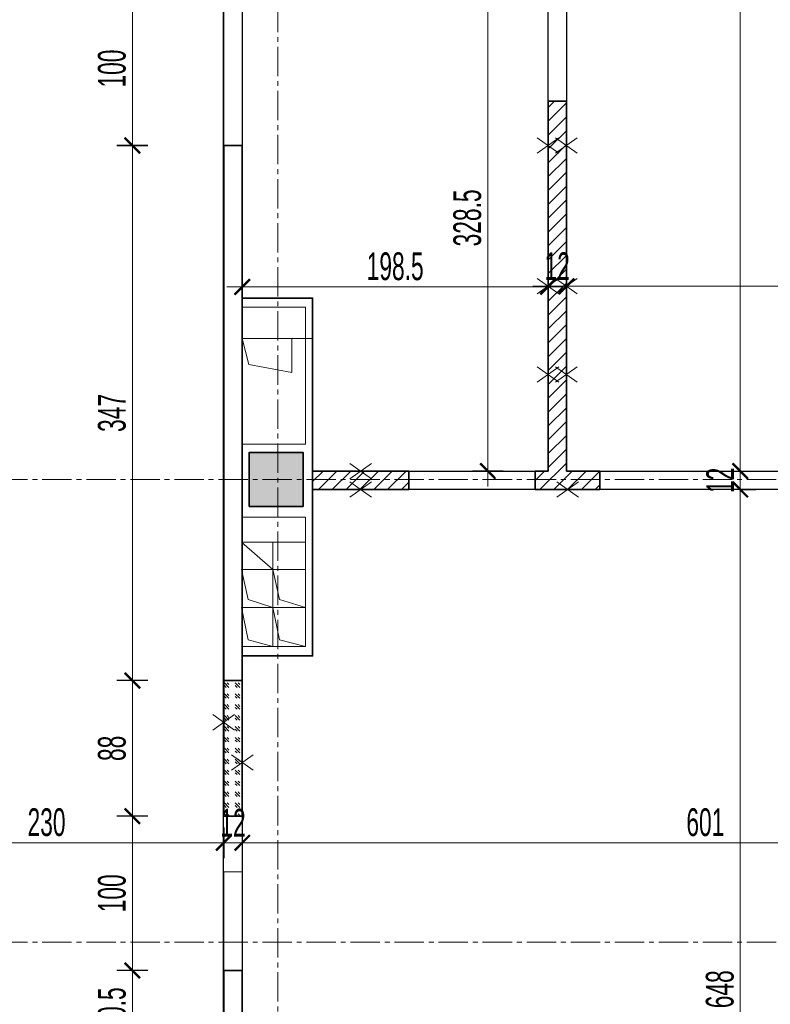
# Model space of a CAD drawing. Header units: millimetres. Extents: x 0 to 12515, y 0 to 27803.
# Tile 74 of 97: x 10479 to 10966, y 23024 to 23662. Entities that reach past the tile are written whole.
import ezdxf

# ---------------------------------------------------------------- set-up
doc = ezdxf.new("R2010")
doc.units = ezdxf.units.MM
doc.linetypes.add('CENTER2', pattern=[28.575, 19.05, -3.175, 3.175, -3.175])
for name, color, linetype, lineweight in [('DEMONTARZE', 86, 'Continuous', 18), ('sq_bud istn', 253, 'Continuous', 15), ('SQ_ISTN.Ściany', 140, 'Continuous', 35), ('SQ_Osie', 220, 'CENTER2', 9), ('SQ_Wyburzenia', 94, 'Continuous', 18), ('SQ_Wymiary', 7, 'Continuous', 5)]:
    doc.layers.add(name, color=color, linetype=linetype, lineweight=lineweight)
doc.layers.add('PDF _Geometria', color=7, linetype='Continuous')
doc.layers.add('powierzchnie', color=230, linetype='Continuous', lineweight=30, plot=False)
doc.layers.add('SQ_Murowania', color=101, linetype='Continuous', lineweight=18, plot=False)
doc.styles.add('SQ_Swis721 LtCn BT', font='swisscl.ttf', dxfattribs={"width": 0.8})
doc.dimstyles.new('SQ_100', dxfattribs={"dimscale": 100, "dimtxt": 0.18, "dimasz": 0.1, "dimexe": 0.1, "dimexo": 0.01, "dimgap": 0.04, "dimtad": 1, "dimrnd": 0.5, "dimdsep": 46, "dimtxsty": 'SQ_Swis721 LtCn BT', "dimblk": 'ARCHTICK', "dimcen": 0.1, "dimdle": 0.1, "dimclrd": 256, "dimclre": 256, "dimclrt": 256, "dimaunit": 1, "dimadec": 0, "dimazin": 0, "dimtfac": 1, "dimtix": 1, "dimtmove": 2, "dimatfit": 3, "dimldrblk": 'ARCHTICK', "dimfxl": 0.1, "dimfxlon": 1, "dimtolj": 1, "dimlwd": -1, "dimarcsym": 0})

# ---------------------------------------------------------------- blocks, each defined once
blk = doc.blocks.new('ist osie bud B')
at = {"layer": 'SQ_Osie'}
blk.add_line((21873.28, 13852.66), (21873.28, 19362.86), dxfattribs=at)
for points in [[(21178.31, 17576.45), (22845.29, 17576.45)], [(21178.31, 17276.45), (22845.29, 17276.45)]]:
    blk.add_lwpolyline(points, dxfattribs=at)
blk = doc.blocks.new('słupy konstr bud B')
at = {"layer": 'SQ_ISTN.Ściany', "lineweight": 5}
h = blk.add_hatch(dxfattribs=at)
h.set_pattern_fill('JIS_STN_1E', color=256, scale=10)
h.paths.add_polyline_path([(21350.78, 18613.95), (21315.78, 18613.95), (21315.78, 18578.95), (21350.78, 18578.95)])
h.paths.add_polyline_path([(21890.78, 18613.95), (21855.78, 18613.95), (21855.78, 18578.95), (21890.78, 18578.95)])
h.paths.add_polyline_path([(22190.78, 18613.95), (22155.78, 18613.95), (22155.78, 18578.95), (22190.78, 18578.95)])
h.paths.add_polyline_path([(22730.78, 18613.95), (22695.78, 18613.95), (22695.78, 18578.95), (22730.78, 18578.95)])
h.paths.add_polyline_path([(22730.78, 17953.95), (22695.78, 17953.95), (22695.78, 17918.95), (22730.78, 17918.95)])
h.paths.add_polyline_path([(22190.78, 17953.95), (22155.78, 17953.95), (22155.78, 17918.95), (22190.78, 17918.95)])
h.paths.add_polyline_path([(21890.78, 17953.95), (21855.78, 17953.95), (21855.78, 17918.95), (21890.78, 17918.95)])
h.paths.add_polyline_path([(21350.78, 17953.95), (21315.78, 17953.95), (21315.78, 17918.95), (21350.78, 17918.95)])
h.paths.add_polyline_path([(21350.78, 17293.95), (21315.78, 17293.95), (21315.78, 17258.95), (21350.78, 17258.95)])
h.paths.add_polyline_path([(21890.78, 17293.95), (21855.78, 17293.95), (21855.78, 17258.95), (21890.78, 17258.95)])
h.paths.add_polyline_path([(22190.78, 17293.95), (22155.78, 17293.95), (22155.78, 17258.95), (22190.78, 17258.95)])
h.paths.add_polyline_path([(22730.78, 17293.95), (22695.78, 17293.95), (22695.78, 17258.95), (22730.78, 17258.95)])
h.paths.add_polyline_path([(22695.78, 16633.95), (22730.78, 16633.95), (22730.78, 16598.95), (22695.78, 16598.95)])
h.paths.add_polyline_path([(22695.78, 14653.95), (22730.78, 14653.95), (22730.78, 14618.95), (22695.78, 14618.95)])
h.paths.add_polyline_path([(22695.78, 15313.95), (22730.78, 15313.95), (22730.78, 15278.95), (22695.78, 15278.95)])
h.paths.add_polyline_path([(22695.78, 15973.95), (22730.78, 15973.95), (22730.78, 15938.95), (22695.78, 15938.95)])
h.paths.add_polyline_path([(22155.78, 14653.95), (22190.78, 14653.95), (22190.78, 14618.95), (22155.78, 14618.95)])
h.paths.add_polyline_path([(22155.78, 15313.95), (22190.78, 15313.95), (22190.78, 15278.95), (22155.78, 15278.95)])
h.paths.add_polyline_path([(22155.78, 15973.95), (22190.78, 15973.95), (22190.78, 15938.95), (22155.78, 15938.95)])
h.paths.add_polyline_path([(22155.78, 16633.95), (22190.78, 16633.95), (22190.78, 16598.95), (22155.78, 16598.95)])
h.paths.add_polyline_path([(21855.78, 14653.95), (21890.78, 14653.95), (21890.78, 14618.95), (21855.78, 14618.95)])
h.paths.add_polyline_path([(21855.78, 15313.95), (21890.78, 15313.95), (21890.78, 15278.95), (21855.78, 15278.95)])
h.paths.add_polyline_path([(21855.78, 15973.95), (21890.78, 15973.95), (21890.78, 15938.95), (21855.78, 15938.95)])
h.paths.add_polyline_path([(21855.78, 16633.95), (21890.78, 16633.95), (21890.78, 16598.95), (21855.78, 16598.95)])
h.paths.add_polyline_path([(21315.78, 14653.95), (21350.78, 14653.95), (21350.78, 14618.95), (21315.78, 14618.95)])
h.paths.add_polyline_path([(21315.78, 15313.95), (21350.78, 15313.95), (21350.78, 15278.95), (21315.78, 15278.95)])
h.paths.add_polyline_path([(21315.78, 15973.95), (21350.78, 15973.95), (21350.78, 15938.95), (21315.78, 15938.95)])
h.paths.add_polyline_path([(21315.78, 16633.95), (21350.78, 16633.95), (21350.78, 16598.95), (21315.78, 16598.95)])
at = {"layer": 'SQ_ISTN.Ściany'}
blk.add_lwpolyline([(21855.78, 17293.95), (21890.78, 17293.95), (21890.78, 17258.95), (21855.78, 17258.95)], close=True, dxfattribs=at)
blk = doc.blocks.new('_ArchTick')
at = {"color": 0, "linetype": 'ByBlock', "const_width": 0.15}
blk.add_lwpolyline([(-0.5, -0.5), (0.5, 0.5)], dxfattribs=at)
blk = doc.blocks.new('*D1529')
at = {"layer": 'Defpoints', "color": 0, "transparency": 16777216}
for p in [(10946.22, 23357.35), (10946.22, 23357.35), (10946.22, 22709.35)]:
    blk.add_point(p, dxfattribs=at)
at = {"layer": 'SQ_Wymiary', "transparency": 16777216}
blk.add_line((10946.22, 22699.35), (10946.22, 23367.35), dxfattribs=at)
at = {"layer": 'SQ_Wymiary', "lineweight": -2, "transparency": 16777216}
for p, q in [((10946.22, 23357.35), (10956.22, 23357.35)), ((10946.22, 22709.35), (10956.22, 22709.35))]:
    blk.add_line(p, q, dxfattribs=at)
at = {"layer": 'SQ_Wymiary', "transparency": 16777216, "xscale": 10, "yscale": 10, "zscale": 10}
for p, rotation in [((10946.22, 23357.35), 90), ((10946.22, 22709.35), 270)]:
    blk.add_blockref('_ArchTick', p, dxfattribs=dict(at, rotation=rotation))
at = {"layer": 'SQ_Wymiary', "transparency": 16777216, "insert": (10933, 23033.35), "char_height": 18, "attachment_point": 5, "rotation": 90, "style": 'SQ_Swis721 LtCn BT'}
blk.add_mtext('\\A1;648', dxfattribs=at)
blk = doc.blocks.new('*D1530')
at = {"layer": 'Defpoints', "color": 0, "transparency": 16777216}
for p in [(10946.22, 23369.35), (10946.22, 23357.35), (10946.22, 23357.35)]:
    blk.add_point(p, dxfattribs=at)
at = {"layer": 'SQ_Wymiary', "transparency": 16777216}
for p, q in [((10946.22, 23369.35), (10946.22, 23379.35)), ((10946.22, 23369.35), (10946.22, 23357.35)), ((10946.22, 23357.35), (10946.22, 23347.35))]:
    blk.add_line(p, q, dxfattribs=at)
at = {"layer": 'SQ_Wymiary', "lineweight": -2, "transparency": 16777216}
for p, q in [((10946.22, 23369.35), (10956.22, 23369.35)), ((10946.22, 23357.35), (10956.22, 23357.35))]:
    blk.add_line(p, q, dxfattribs=at)
at = {"layer": 'SQ_Wymiary', "transparency": 16777216, "xscale": 10, "yscale": 10, "zscale": 10}
for p, rotation in [((10946.22, 23369.35), 270), ((10946.22, 23357.35), 90)]:
    blk.add_blockref('_ArchTick', p, dxfattribs=dict(at, rotation=rotation))
at = {"layer": 'SQ_Wymiary', "transparency": 16777216, "insert": (10933.18, 23363.35), "char_height": 18, "attachment_point": 5, "rotation": 90, "style": 'SQ_Swis721 LtCn BT'}
blk.add_mtext('\\A1;12', dxfattribs=at)
blk = doc.blocks.new('*D1531')
at = {"layer": 'Defpoints', "color": 0, "transparency": 16777216}
for p in [(10833.35, 24015.35), (10946.22, 24015.35), (10833.35, 23369.35)]:
    blk.add_point(p, dxfattribs=at)
at = {"layer": 'SQ_Wymiary', "transparency": 16777216}
blk.add_line((10946.22, 23359.35), (10946.22, 24025.35), dxfattribs=at)
at = {"layer": 'SQ_Wymiary', "lineweight": -2, "transparency": 16777216}
for p, q in [((10936.22, 24015.35), (10956.22, 24015.35)), ((10936.22, 23369.35), (10956.22, 23369.35))]:
    blk.add_line(p, q, dxfattribs=at)
at = {"layer": 'SQ_Wymiary', "transparency": 16777216, "xscale": 10, "yscale": 10, "zscale": 10}
for p, rotation in [((10946.22, 24015.35), 90), ((10946.22, 23369.35), 270)]:
    blk.add_blockref('_ArchTick', p, dxfattribs=dict(at, rotation=rotation))
at = {"layer": 'SQ_Wymiary', "transparency": 16777216, "insert": (10933, 23692.35), "char_height": 18, "attachment_point": 5, "rotation": 90, "style": 'SQ_Swis721 LtCn BT'}
blk.add_mtext('\\A1;646', dxfattribs=at)
blk = doc.blocks.new('*D1437')
at = {"layer": 'Defpoints', "color": 0, "transparency": 16777216}
for p in [(10617.05, 23680.37), (10551.74, 23580.32), (10617.05, 23580.32)]:
    blk.add_point(p, dxfattribs=at)
at = {"layer": 'SQ_Wymiary', "transparency": 16777216}
blk.add_line((10551.74, 23690.37), (10551.74, 23570.32), dxfattribs=at)
at = {"layer": 'SQ_Wymiary', "lineweight": -2, "transparency": 16777216}
for p, q in [((10561.74, 23680.37), (10541.74, 23680.37)), ((10561.74, 23580.32), (10541.74, 23580.32))]:
    blk.add_line(p, q, dxfattribs=at)
at = {"layer": 'SQ_Wymiary', "transparency": 16777216, "xscale": 10, "yscale": 10, "zscale": 10}
for p, rotation in [((10551.74, 23680.37), 90), ((10551.74, 23580.32), 270)]:
    blk.add_blockref('_ArchTick', p, dxfattribs=dict(at, rotation=rotation))
at = {"layer": 'SQ_Wymiary', "transparency": 16777216, "insert": (10538.52, 23630.34), "char_height": 18, "attachment_point": 5, "rotation": 90, "style": 'SQ_Swis721 LtCn BT'}
blk.add_mtext('\\A1;100', dxfattribs=at)
blk = doc.blocks.new('*D1438')
at = {"layer": 'Defpoints', "color": 0, "transparency": 16777216}
for p in [(10617.05, 23580.53), (10551.74, 23233.51), (10617.05, 23233.51)]:
    blk.add_point(p, dxfattribs=at)
at = {"layer": 'SQ_Wymiary', "transparency": 16777216}
blk.add_line((10551.74, 23590.53), (10551.74, 23223.51), dxfattribs=at)
at = {"layer": 'SQ_Wymiary', "lineweight": -2, "transparency": 16777216}
for p, q in [((10561.74, 23580.53), (10541.74, 23580.53)), ((10561.74, 23233.51), (10541.74, 23233.51))]:
    blk.add_line(p, q, dxfattribs=at)
at = {"layer": 'SQ_Wymiary', "transparency": 16777216, "xscale": 10, "yscale": 10, "zscale": 10}
for p, rotation in [((10551.74, 23580.53), 90), ((10551.74, 23233.51), 270)]:
    blk.add_blockref('_ArchTick', p, dxfattribs=dict(at, rotation=rotation))
at = {"layer": 'SQ_Wymiary', "transparency": 16777216, "insert": (10538.52, 23407.02), "char_height": 18, "attachment_point": 5, "rotation": 90, "style": 'SQ_Swis721 LtCn BT'}
blk.add_mtext('\\A1;347', dxfattribs=at)
blk = doc.blocks.new('*D1439')
at = {"layer": 'Defpoints', "color": 0, "transparency": 16777216}
for p in [(10551.74, 23233.51), (10611.05, 23233.51), (10611.05, 23145.61)]:
    blk.add_point(p, dxfattribs=at)
at = {"layer": 'SQ_Wymiary', "transparency": 16777216}
blk.add_line((10551.74, 23135.61), (10551.74, 23243.51), dxfattribs=at)
at = {"layer": 'SQ_Wymiary', "lineweight": -2, "transparency": 16777216}
for p, q in [((10561.74, 23233.51), (10541.74, 23233.51)), ((10561.74, 23145.61), (10541.74, 23145.61))]:
    blk.add_line(p, q, dxfattribs=at)
at = {"layer": 'SQ_Wymiary', "transparency": 16777216, "xscale": 10, "yscale": 10, "zscale": 10}
for p, rotation in [((10551.74, 23233.51), 90), ((10551.74, 23145.61), 270)]:
    blk.add_blockref('_ArchTick', p, dxfattribs=dict(at, rotation=rotation))
at = {"layer": 'SQ_Wymiary', "transparency": 16777216, "insert": (10538.52, 23189.56), "char_height": 18, "attachment_point": 5, "rotation": 90, "style": 'SQ_Swis721 LtCn BT'}
blk.add_mtext('\\A1;88', dxfattribs=at)
blk = doc.blocks.new('*D1440')
at = {"layer": 'Defpoints', "color": 0, "transparency": 16777216}
for p in [(10821.51, 23697.65), (10782.37, 23369.35), (10821.51, 23369.35)]:
    blk.add_point(p, dxfattribs=at)
at = {"layer": 'SQ_Wymiary', "transparency": 16777216}
blk.add_line((10782.37, 23707.65), (10782.37, 23359.35), dxfattribs=at)
at = {"layer": 'SQ_Wymiary', "lineweight": -2, "transparency": 16777216}
for p, q in [((10792.37, 23697.65), (10772.37, 23697.65)), ((10792.37, 23369.35), (10772.37, 23369.35))]:
    blk.add_line(p, q, dxfattribs=at)
at = {"layer": 'SQ_Wymiary', "transparency": 16777216, "xscale": 10, "yscale": 10, "zscale": 10}
for p, rotation in [((10782.37, 23697.65), 90), ((10782.37, 23369.35), 270)]:
    blk.add_blockref('_ArchTick', p, dxfattribs=dict(at, rotation=rotation))
at = {"layer": 'SQ_Wymiary', "transparency": 16777216, "insert": (10769.14, 23533.5), "char_height": 18, "attachment_point": 5, "rotation": 90, "style": 'SQ_Swis721 LtCn BT'}
blk.add_mtext('\\A1;328.5', dxfattribs=at)
blk = doc.blocks.new('*D1441')
at = {"layer": 'Defpoints', "color": 0, "transparency": 16777216}
for p in [(10623.05, 23697.44), (10821.51, 23697.3), (10821.51, 23488.8)]:
    blk.add_point(p, dxfattribs=at)
at = {"layer": 'SQ_Wymiary', "lineweight": -2, "transparency": 16777216}
for p, q in [((10623.05, 23498.8), (10623.05, 23478.8)), ((10821.51, 23498.8), (10821.51, 23478.8))]:
    blk.add_line(p, q, dxfattribs=at)
at = {"layer": 'SQ_Wymiary', "transparency": 16777216}
blk.add_line((10613.05, 23488.8), (10831.51, 23488.8), dxfattribs=at)
at = {"layer": 'SQ_Wymiary', "transparency": 16777216, "xscale": 10, "yscale": 10, "zscale": 10, "rotation": 180}
blk.add_blockref('_ArchTick', (10623.05, 23488.8), dxfattribs=at)
at = {"layer": 'SQ_Wymiary', "transparency": 16777216, "xscale": 10, "yscale": 10, "zscale": 10}
blk.add_blockref('_ArchTick', (10821.51, 23488.8), dxfattribs=at)
at = {"layer": 'SQ_Wymiary', "transparency": 16777216, "insert": (10722.28, 23502.02), "char_height": 18, "attachment_point": 5, "style": 'SQ_Swis721 LtCn BT'}
blk.add_mtext('\\A1;198.5', dxfattribs=at)
blk = doc.blocks.new('*D1442')
at = {"layer": 'Defpoints', "color": 0, "transparency": 16777216}
for p in [(10821.51, 23488.8), (10833.35, 23489.15), (10833.35, 23488.8)]:
    blk.add_point(p, dxfattribs=at)
at = {"layer": 'SQ_Wymiary', "lineweight": -2, "transparency": 16777216}
for p, q in [((10821.51, 23489.15), (10821.51, 23499.15)), ((10833.35, 23489.15), (10833.35, 23499.15))]:
    blk.add_line(p, q, dxfattribs=at)
at = {"layer": 'SQ_Wymiary', "transparency": 16777216}
for p, q in [((10821.51, 23489.15), (10811.51, 23489.15)), ((10821.51, 23489.15), (10833.35, 23489.15)), ((10833.35, 23489.15), (10843.35, 23489.15))]:
    blk.add_line(p, q, dxfattribs=at)
at = {"layer": 'SQ_Wymiary', "transparency": 16777216, "xscale": 10, "yscale": 10, "zscale": 10}
blk.add_blockref('_ArchTick', (10821.51, 23489.15), dxfattribs=at)
at = {"layer": 'SQ_Wymiary', "transparency": 16777216, "xscale": 10, "yscale": 10, "zscale": 10, "rotation": 180}
blk.add_blockref('_ArchTick', (10833.35, 23489.15), dxfattribs=at)
at = {"layer": 'SQ_Wymiary', "transparency": 16777216, "insert": (10827.43, 23502.19), "char_height": 18, "attachment_point": 5, "style": 'SQ_Swis721 LtCn BT'}
blk.add_mtext('\\A1;12', dxfattribs=at)
blk = doc.blocks.new('*D1443')
at = {"layer": 'Defpoints', "color": 0, "transparency": 16777216}
for p in [(10833.59, 23489.15), (11224.05, 23489.15), (11224.05, 23489.15)]:
    blk.add_point(p, dxfattribs=at)
at = {"layer": 'SQ_Wymiary', "lineweight": -2, "transparency": 16777216}
for p, q in [((10833.59, 23489.15), (10833.59, 23499.15)), ((11224.05, 23489.15), (11224.05, 23499.15))]:
    blk.add_line(p, q, dxfattribs=at)
at = {"layer": 'SQ_Wymiary', "transparency": 16777216}
blk.add_line((10823.59, 23489.15), (11234.05, 23489.15), dxfattribs=at)
at = {"layer": 'SQ_Wymiary', "transparency": 16777216, "xscale": 10, "yscale": 10, "zscale": 10, "rotation": 180}
blk.add_blockref('_ArchTick', (10833.59, 23489.15), dxfattribs=at)
at = {"layer": 'SQ_Wymiary', "transparency": 16777216, "xscale": 10, "yscale": 10, "zscale": 10}
blk.add_blockref('_ArchTick', (11224.05, 23489.15), dxfattribs=at)
at = {"layer": 'SQ_Wymiary', "transparency": 16777216, "insert": (11028.82, 23502.38), "char_height": 18, "attachment_point": 5, "style": 'SQ_Swis721 LtCn BT'}
blk.add_mtext('\\A1;390.5', dxfattribs=at)
blk = doc.blocks.new('*D1444')
at = {"layer": 'Defpoints', "color": 0, "transparency": 16777216}
for p in [(10611.05, 23145.61), (10551.74, 23045.55), (10611.05, 23045.55)]:
    blk.add_point(p, dxfattribs=at)
at = {"layer": 'SQ_Wymiary', "transparency": 16777216}
blk.add_line((10551.74, 23155.61), (10551.74, 23035.55), dxfattribs=at)
at = {"layer": 'SQ_Wymiary', "lineweight": -2, "transparency": 16777216}
for p, q in [((10561.74, 23145.61), (10541.74, 23145.61)), ((10561.74, 23045.55), (10541.74, 23045.55))]:
    blk.add_line(p, q, dxfattribs=at)
at = {"layer": 'SQ_Wymiary', "transparency": 16777216, "xscale": 10, "yscale": 10, "zscale": 10}
for p, rotation in [((10551.74, 23145.61), 90), ((10551.74, 23045.55), 270)]:
    blk.add_blockref('_ArchTick', p, dxfattribs=dict(at, rotation=rotation))
at = {"layer": 'SQ_Wymiary', "transparency": 16777216, "insert": (10538.52, 23095.58), "char_height": 18, "attachment_point": 5, "rotation": 90, "style": 'SQ_Swis721 LtCn BT'}
blk.add_mtext('\\A1;100', dxfattribs=at)
blk = doc.blocks.new('*D1445')
at = {"layer": 'Defpoints', "color": 0, "transparency": 16777216}
for p in [(10611.05, 23045.55), (0, 22994.91), (10551.74, 22994.91)]:
    blk.add_point(p, dxfattribs=at)
at = {"layer": 'SQ_Wymiary', "transparency": 16777216}
blk.add_line((10551.74, 23055.55), (10551.74, 22984.91), dxfattribs=at)
at = {"layer": 'SQ_Wymiary', "lineweight": -2, "transparency": 16777216}
for p, q in [((10561.74, 23045.55), (10541.74, 23045.55)), ((10541.74, 22994.91), (10561.74, 22994.91))]:
    blk.add_line(p, q, dxfattribs=at)
at = {"layer": 'SQ_Wymiary', "transparency": 16777216, "xscale": 10, "yscale": 10, "zscale": 10}
for p, rotation in [((10551.74, 23045.55), 90), ((10551.74, 22994.91), 270)]:
    blk.add_blockref('_ArchTick', p, dxfattribs=dict(at, rotation=rotation))
at = {"layer": 'SQ_Wymiary', "transparency": 16777216, "insert": (10538.52, 23020.23), "char_height": 18, "attachment_point": 5, "rotation": 90, "style": 'SQ_Swis721 LtCn BT'}
blk.add_mtext('\\A1;50.5', dxfattribs=at)
blk = doc.blocks.new('*D1624')
at = {"layer": 'Defpoints', "color": 0, "transparency": 16777216}
for p in [(10381.05, 23188.91), (10611.05, 23189.56), (10611.05, 23128.34)]:
    blk.add_point(p, dxfattribs=at)
at = {"layer": 'SQ_Wymiary', "lineweight": -2, "transparency": 16777216}
for p, q in [((10381.05, 23138.34), (10381.05, 23118.34)), ((10611.05, 23138.34), (10611.05, 23118.34))]:
    blk.add_line(p, q, dxfattribs=at)
at = {"layer": 'SQ_Wymiary', "transparency": 16777216}
blk.add_line((10371.05, 23128.34), (10621.05, 23128.34), dxfattribs=at)
at = {"layer": 'SQ_Wymiary', "transparency": 16777216, "xscale": 10, "yscale": 10, "zscale": 10, "rotation": 180}
blk.add_blockref('_ArchTick', (10381.05, 23128.34), dxfattribs=at)
at = {"layer": 'SQ_Wymiary', "transparency": 16777216, "xscale": 10, "yscale": 10, "zscale": 10}
blk.add_blockref('_ArchTick', (10611.05, 23128.34), dxfattribs=at)
at = {"layer": 'SQ_Wymiary', "transparency": 16777216, "insert": (10496.05, 23141.57), "char_height": 18, "attachment_point": 5, "style": 'SQ_Swis721 LtCn BT'}
blk.add_mtext('\\A1;230', dxfattribs=at)
blk = doc.blocks.new('*D1625')
at = {"layer": 'Defpoints', "color": 0, "transparency": 16777216}
for p in [(10611.05, 23145.61), (10623.05, 23145.61), (10623.05, 23128.34)]:
    blk.add_point(p, dxfattribs=at)
at = {"layer": 'SQ_Wymiary', "lineweight": -2, "transparency": 16777216}
for p, q in [((10611.05, 23138.34), (10611.05, 23118.34)), ((10623.05, 23138.34), (10623.05, 23118.34))]:
    blk.add_line(p, q, dxfattribs=at)
at = {"layer": 'SQ_Wymiary', "transparency": 16777216}
for p, q in [((10611.05, 23128.34), (10601.05, 23128.34)), ((10611.05, 23128.34), (10623.05, 23128.34)), ((10623.05, 23128.34), (10633.05, 23128.34))]:
    blk.add_line(p, q, dxfattribs=at)
at = {"layer": 'SQ_Wymiary', "transparency": 16777216, "xscale": 10, "yscale": 10, "zscale": 10}
blk.add_blockref('_ArchTick', (10611.05, 23128.34), dxfattribs=at)
at = {"layer": 'SQ_Wymiary', "transparency": 16777216, "xscale": 10, "yscale": 10, "zscale": 10, "rotation": 180}
blk.add_blockref('_ArchTick', (10623.05, 23128.34), dxfattribs=at)
at = {"layer": 'SQ_Wymiary', "transparency": 16777216, "insert": (10617.05, 23141.38), "char_height": 18, "attachment_point": 5, "style": 'SQ_Swis721 LtCn BT'}
blk.add_mtext('\\A1;12', dxfattribs=at)
blk = doc.blocks.new('*D1626')
at = {"layer": 'Defpoints', "color": 0, "transparency": 16777216}
for p in [(10623.05, 23145.61), (11224.05, 23145.61), (11224.05, 23128.34)]:
    blk.add_point(p, dxfattribs=at)
at = {"layer": 'SQ_Wymiary', "lineweight": -2, "transparency": 16777216}
for p, q in [((10623.05, 23138.34), (10623.05, 23118.34)), ((11224.05, 23138.34), (11224.05, 23118.34))]:
    blk.add_line(p, q, dxfattribs=at)
at = {"layer": 'SQ_Wymiary', "transparency": 16777216}
blk.add_line((10613.05, 23128.34), (11234.05, 23128.34), dxfattribs=at)
at = {"layer": 'SQ_Wymiary', "transparency": 16777216, "xscale": 10, "yscale": 10, "zscale": 10, "rotation": 180}
blk.add_blockref('_ArchTick', (10623.05, 23128.34), dxfattribs=at)
at = {"layer": 'SQ_Wymiary', "transparency": 16777216, "xscale": 10, "yscale": 10, "zscale": 10}
blk.add_blockref('_ArchTick', (11224.05, 23128.34), dxfattribs=at)
at = {"layer": 'SQ_Wymiary', "transparency": 16777216, "insert": (10923.55, 23141.56), "char_height": 18, "attachment_point": 5, "style": 'SQ_Swis721 LtCn BT'}
blk.add_mtext('\\A1;601', dxfattribs=at)

msp = doc.modelspace()

# ---------------------------------------------------------------- hatches: boundary and pattern name
at = {"layer": 'SQ_ISTN.Ściany', "lineweight": 5}
h = msp.add_hatch(dxfattribs=at)
h.set_pattern_fill('JIS_STN_1E', color=256, scale=10, angle=180)
h.set_pattern_definition([(225, (32518.344, 40640.358), (7.0710678, -7.0710678), []), (225, (32511.294, 40640.358), (7.0710678, -7.0710678), [10, -5])])
h.paths.add_polyline_path([(11167.561, 22026.413), (11202.561, 22026.413), (11202.561, 22061.413), (11167.561, 22061.413)])
h.paths.add_polyline_path([(10627.561, 22026.413), (10662.561, 22026.413), (10662.561, 22061.413), (10627.561, 22061.413)])
h.paths.add_polyline_path([(10327.561, 22026.413), (10362.561, 22026.413), (10362.561, 22061.413), (10327.561, 22061.413)])
h.paths.add_polyline_path([(9787.561, 22026.413), (9822.561, 22026.413), (9822.561, 22061.413), (9787.561, 22061.413)])
h.paths.add_polyline_path([(9787.561, 22686.413), (9822.561, 22686.413), (9822.561, 22721.413), (9787.561, 22721.413)])
h.paths.add_polyline_path([(10327.561, 22686.413), (10362.561, 22686.413), (10362.561, 22721.413), (10327.561, 22721.413)])
h.paths.add_polyline_path([(10627.561, 22686.413), (10662.561, 22686.413), (10662.561, 22721.413), (10627.561, 22721.413)])
h.paths.add_polyline_path([(11167.561, 22686.413), (11202.561, 22686.413), (11202.561, 22721.413), (11167.561, 22721.413)])
h.paths.add_polyline_path([(11167.561, 23346.413), (11202.561, 23346.413), (11202.561, 23381.413), (11167.561, 23381.413)])
h.paths.add_polyline_path([(10627.561, 23346.413), (10662.561, 23346.413), (10662.561, 23381.413), (10627.561, 23381.413)])
h.paths.add_polyline_path([(10327.561, 23346.413), (10362.561, 23346.413), (10362.561, 23381.413), (10327.561, 23381.413)])
h.paths.add_polyline_path([(9787.561, 23346.413), (9822.561, 23346.413), (9822.561, 23381.413), (9787.561, 23381.413)])
h.paths.add_polyline_path([(9822.561, 24006.413), (9787.561, 24006.413), (9787.561, 24041.413), (9822.561, 24041.413)])
h.paths.add_polyline_path([(9822.561, 25986.413), (9787.561, 25986.413), (9787.561, 26021.413), (9822.561, 26021.413)])
h.paths.add_polyline_path([(9822.561, 25326.413), (9787.561, 25326.413), (9787.561, 25361.413), (9822.561, 25361.413)])
h.paths.add_polyline_path([(9822.561, 24666.413), (9787.561, 24666.413), (9787.561, 24701.413), (9822.561, 24701.413)])
h.paths.add_polyline_path([(10362.561, 25986.413), (10327.561, 25986.413), (10327.561, 26021.413), (10362.561, 26021.413)])
h.paths.add_polyline_path([(10362.561, 25326.413), (10327.561, 25326.413), (10327.561, 25361.413), (10362.561, 25361.413)])
h.paths.add_polyline_path([(10362.561, 24666.413), (10327.561, 24666.413), (10327.561, 24701.413), (10362.561, 24701.413)])
h.paths.add_polyline_path([(10362.561, 24006.413), (10327.561, 24006.413), (10327.561, 24041.413), (10362.561, 24041.413)])
h.paths.add_polyline_path([(10662.561, 25986.413), (10627.561, 25986.413), (10627.561, 26021.413), (10662.561, 26021.413)])
h.paths.add_polyline_path([(10662.561, 25326.413), (10627.561, 25326.413), (10627.561, 25361.413), (10662.561, 25361.413)])
h.paths.add_polyline_path([(10662.561, 24666.413), (10627.561, 24666.413), (10627.561, 24701.413), (10662.561, 24701.413)])
h.paths.add_polyline_path([(10662.561, 24006.413), (10627.561, 24006.413), (10627.561, 24041.413), (10662.561, 24041.413)])
h.paths.add_polyline_path([(11202.561, 25986.413), (11167.561, 25986.413), (11167.561, 26021.413), (11202.561, 26021.413)])
h.paths.add_polyline_path([(11202.561, 25326.413), (11167.561, 25326.413), (11167.561, 25361.413), (11202.561, 25361.413)])
h.paths.add_polyline_path([(11202.561, 24666.413), (11167.561, 24666.413), (11167.561, 24701.413), (11202.561, 24701.413)])
h.paths.add_polyline_path([(11202.561, 24006.413), (11167.561, 24006.413), (11167.561, 24041.413), (11202.561, 24041.413)])
at = {"layer": 'SQ_Wyburzenia', "lineweight": 35}
h = msp.add_hatch(dxfattribs=at)
h.set_pattern_fill('ANSI31', color=256, scale=2)
h.set_pattern_definition([(45, (-36612.0865, 7324.0716), (-4.4901281, 4.4901281), [])])
h.paths.add_polyline_path([(11167.561, 22709.348), (11020.352, 22709.348), (11020.352, 22697.348), (11167.561, 22697.348)])
h.paths.add_polyline_path([(10731.119, 23369.348), (10668.664, 23369.348), (10668.664, 23357.348), (10731.119, 23357.348)])
h.paths.add_polyline_path([(10855.119, 23369.348), (10833.349, 23369.348), (10833.349, 23609.301), (10821.508, 23609.301), (10821.508, 23369.348), (10813.119, 23369.348), (10813.119, 23357.348), (10855.119, 23357.348)])
h.paths.add_polyline_path([(11167.561, 23369.348), (11005.119, 23369.348), (11005.119, 23357.348), (11167.561, 23357.348)])
h.paths.add_polyline_path([(10833.349, 23710.138), (10623.048, 23710.138), (10623.048, 23697.652), (10821.508, 23697.652), (10821.508, 23697.443), (10821.508, 23680.372), (10833.349, 23680.372)])
h.paths.add_polyline_path([(10623.048, 24354.334), (10611.095, 24354.334), (10611.095, 24354.125), (10623.048, 24354.125)])
h.paths.add_polyline_path([(10805.429, 24015.348), (10805.429, 24027.699), (10666.664, 24027.834), (10666.664, 24015.348)])
at = {"layer": 'SQ_Wyburzenia'}
h = msp.add_hatch(dxfattribs=at)
h.set_pattern_fill('GOST_GLASS', color=256, scale=0.8337158, angle=-90)
h.paths.add_polyline_path([(10623.048, 23233.514), (10611.048, 23233.514), (10611.048, 23145.607), (10623.048, 23145.607)])

# ---------------------------------------------------------------- linework, layer by layer
at = {"layer": 'DEMONTARZE', "color": 240, "true_color": 0xed1f24}
for p, q in [((10814.467, 23585.36), (10828.549, 23575.387)), ((10828.549, 23585.36), (10814.467, 23575.387)), ((10826.307, 23585.36), (10840.39, 23575.387)), ((10840.39, 23585.36), (10826.307, 23575.387)), ((10814.467, 23494.31), (10828.549, 23484.338)), ((10828.549, 23494.31), (10814.467, 23484.338)), ((10826.307, 23494.31), (10840.39, 23484.338)), ((10840.39, 23494.31), (10826.307, 23484.338)), ((10814.467, 23436.983), (10828.549, 23427.011)), ((10828.549, 23436.983), (10814.467, 23427.011)), ((10826.307, 23436.983), (10840.39, 23427.011)), ((10840.39, 23436.983), (10826.307, 23427.011)), ((10692.85, 23374.334), (10706.933, 23364.361)), ((10706.933, 23374.334), (10692.85, 23364.361)), ((10692.85, 23362.334), (10706.933, 23352.361)), ((10706.933, 23362.334), (10692.85, 23352.361)), ((10827.078, 23362.334), (10841.16, 23352.361)), ((10841.16, 23362.334), (10827.078, 23352.361)), ((10604.007, 23211.421), (10618.09, 23201.449)), ((10618.09, 23211.421), (10604.007, 23201.449)), ((10616.007, 23185.382), (10630.09, 23175.41)), ((10630.09, 23185.382), (10616.007, 23175.41))]:
    msp.add_line(p, q, dxfattribs=at)
at = {"layer": 'PDF _Geometria', "lineweight": 13}
for p, q in [((10664.124, 23475.607), (10623.048, 23475.607)), ((10664.124, 23386.757), (10623.048, 23386.757)), ((10664.124, 23255.601), (10623.048, 23255.601))]:
    msp.add_line(p, q, dxfattribs=at)
for points in [[(10664.124, 23386.757), (10664.124, 23475.607)], [(10668.664, 23455.291), (10623.048, 23455.291), (10627.277, 23438.376), (10655.197, 23433.292), (10655.197, 23455.291)], [(10622.664, 23339.377), (10664.124, 23339.377), (10664.124, 23255.601), (10647.2, 23259.839), (10642.971, 23280.992), (10626.893, 23286.067), (10622.664, 23305.528), (10664.124, 23305.528)], [(10642.971, 23323.298), (10642.971, 23255.601), (10626.893, 23259.839), (10622.664, 23280.992), (10664.124, 23280.992), (10647.2, 23286.067), (10642.971, 23305.528), (10622.664, 23323.298), (10664.124, 23323.298)]]:
    msp.add_lwpolyline(points, dxfattribs=at)
at = {"layer": 'powierzchnie'}
for points in [[(10381.048, 22709.842), (10610.814, 22709.842), (10611.048, 25297.361), (10381.048, 25297.361)], [(11224.048, 24006.413), (11167.561, 24006.413), (11167.561, 24015.348), (10666.664, 24015.348), (10666.664, 23948.834), (10623.048, 23948.834), (10623.048, 23710.348), (10833.349, 23709.991), (10833.349, 23369.348), (11167.561, 23369.348), (11167.561, 23381.413), (11224.048, 23381.413)], [(10623.048, 23481.528), (10668.664, 23481.528), (10668.664, 23369.348), (10821.508, 23369.348), (10821.508, 23697.443), (10623.048, 23697.443)], [(11224.048, 23346.413), (11167.561, 23346.413), (11167.561, 23357.348), (10668.664, 23357.348), (10668.664, 23249.528), (10623.048, 23249.528), (10623.048, 22772.915), (10669.048, 22772.915), (10669.048, 22709.348), (11165.886, 22709.348), (11165.886, 22721.413), (11224.048, 22721.413)]]:
    msp.add_lwpolyline(points, close=True, dxfattribs=at)
at = {"layer": 'SQ_ISTN.Ściany'}
for p, q in [((10623.048, 23580.527), (10611.048, 23580.527)), ((10611.048, 23580.527), (10611.048, 23239.737)), ((10611.048, 23580.317), (10611.048, 23233.514)), ((10623.048, 23580.527), (10623.048, 23239.737)), ((10623.048, 23580.317), (10623.048, 23233.514)), ((10623.048, 23481.528), (10668.664, 23481.528)), ((10668.664, 23481.528), (10668.664, 23249.528)), ((10668.664, 23249.528), (10623.048, 23249.528)), ((10611.048, 23233.514), (10623.048, 23233.514)), ((10611.048, 23045.553), (10623.048, 23045.553)), ((10611.048, 23045.553), (10611.048, 22994.908)), ((10623.048, 23045.553), (10623.048, 22994.908))]:
    msp.add_line(p, q, dxfattribs=at)
msp.add_lwpolyline([(10623.048, 23481.528), (10668.664, 23481.528), (10668.664, 23249.528), (10623.048, 23249.528)], dxfattribs=at)
msp.add_lwpolyline([(10662.561, 23346.413), (10627.561, 23346.413), (10627.561, 23381.413), (10662.561, 23381.413)], close=True, dxfattribs=at)
at = {"layer": 'SQ_Murowania'}
for points in [[(10623.048, 23580.317), (10611.048, 23580.317), (10611.048, 23680.372), (10623.048, 23680.372)], [(10611.048, 23045.553), (10623.048, 23045.553), (10623.048, 23109.514), (10611.048, 23109.514)]]:
    msp.add_lwpolyline(points, close=True, dxfattribs=at)
at = {"layer": 'SQ_Wyburzenia', "lineweight": 35}
for p, q in [((10821.508, 23609.301), (10821.508, 23369.348)), ((10833.349, 23609.301), (10821.508, 23609.301)), ((10833.349, 23369.348), (10833.349, 23609.301)), ((10731.119, 23369.348), (10668.664, 23369.348)), ((10731.119, 23369.348), (10731.119, 23357.348)), ((10813.119, 23369.348), (10813.119, 23357.348)), ((10821.508, 23369.348), (10813.119, 23369.348)), ((10855.119, 23369.348), (10833.349, 23369.348)), ((10855.119, 23369.348), (10855.119, 23357.348)), ((10731.119, 23357.348), (10668.664, 23357.348)), ((10855.119, 23357.348), (10813.119, 23357.348))]:
    msp.add_line(p, q, dxfattribs=at)
msp.add_lwpolyline([(10623.048, 23233.514), (10611.048, 23233.514), (10611.048, 23145.607), (10623.048, 23145.607)], close=True, dxfattribs=at)

# ---------------------------------------------------------------- block references
at = {"layer": 'sq_bud istn', "rotation": 180}
msp.add_blockref('słupy konstr bud B', (32518.344, 40640.358), dxfattribs=at)
at = {"layer": 'SQ_Osie', "lineweight": 35, "rotation": 180}
msp.add_blockref('ist osie bud B', (32519.332, 40640.358), dxfattribs=at)
msp.add_blockref('ist osie bud B', (32519.332, 40640.358), dxfattribs=at)

# ---------------------------------------------------------------- dimensions: what is measured, and where the dimension line sits
at = {"layer": 'SQ_Wymiary'}
for base, p1, p2, picture, middle in [((10946.22, 24015.348), (10833.349, 23369.348), (10833.349, 24015.348), '*D1531', (10933.002, 23692.348)), ((10782.375, 23369.348), (10821.508, 23697.652), (10821.508, 23369.348), '*D1440', (10769.145, 23533.5)), ((10551.738, 23580.3173), (10617.0484, 23680.3719), (10617.0484, 23580.3173), '*D1437', (10538.5198, 23630.3446)), ((10551.738, 23233.514), (10617.048, 23580.527), (10617.048, 23233.514), '*D1438', (10538.52, 23407.021)), ((10946.22, 23357.348), (10946.22, 23369.348), (10946.22, 23357.348), '*D1530', (10933.184, 23363.348)), ((10946.22, 23357.348), (10946.22, 22709.348), (10946.22, 23357.348), '*D1529', (10933.002, 23033.348)), ((10551.738, 23233.514), (10611.048, 23145.607), (10611.048, 23233.514), '*D1439', (10538.52, 23189.561)), ((10551.738, 23045.553), (10611.048, 23145.607), (10611.048, 23045.553), '*D1444', (10538.52, 23095.58)), ((10551.73801, 22994.90781), (10611.0484, 23045.55279), (0, 22994.90781), '*D1445', (10538.5198, 23020.2303))]:
    dim = msp.add_linear_dim(base=base, p1=p1, p2=p2, angle=90, dimstyle='SQ_100', dxfattribs=at)
    dim.commit()
    dim.dimension.update_dxf_attribs({"geometry": picture, "text_midpoint": middle})
for base, p1, p2, picture, middle in [((10821.508, 23488.803), (10623.048, 23697.443), (10821.508, 23697.296), '*D1441', (10722.278, 23502.021)), ((10833.349, 23489.15), (10821.508, 23488.803), (10833.349, 23488.803), '*D1442', (10827.428, 23502.186)), ((11224.048, 23489.15), (10833.594, 23489.15), (11224.048, 23489.15), '*D1443', (11028.821, 23502.38)), ((10611.048, 23128.345), (10381.049, 23188.914), (10611.048, 23189.561), '*D1624', (10496.048, 23141.575)), ((10623.048, 23128.345), (10611.048, 23145.607), (10623.048, 23145.607), '*D1625', (10617.048, 23141.38)), ((11224.048, 23128.345), (10623.048, 23145.607), (11224.048, 23145.607), '*D1626', (10923.548, 23141.563))]:
    dim = msp.add_linear_dim(base=base, p1=p1, p2=p2, dimstyle='SQ_100', dxfattribs=at)
    dim.commit()
    dim.dimension.update_dxf_attribs({"geometry": picture, "text_midpoint": middle})

doc.saveas('drawing.dxf')
